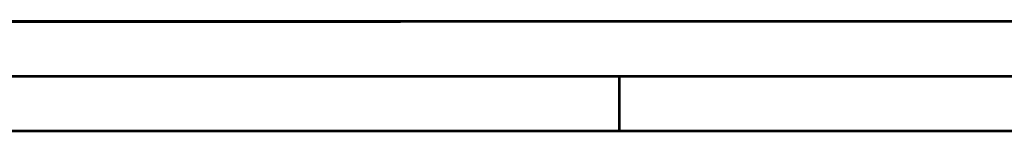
# Model space of a CAD drawing. Header units: millimetres. Extents: x 0 to 420, y 0 to 297.
# Tile 2 of 123: x 70 to 160, y 0 to 10. Entities that reach past the tile are written whole.
import ezdxf

# ---------------------------------------------------------------- set-up
doc = ezdxf.new("R2010")
doc.units = ezdxf.units.MM
doc.header["$LTSCALE"] = 23.1
doc.layers.get('0').update_dxf_attribs({"linetype": 'CONTINUOUS'})

msp = doc.modelspace()

# ---------------------------------------------------------------- linework, layer by layer
at = {"color": 7, "linetype": 'CONTINUOUS'}
for p, q in [((409.86, 10.074), (25.007, 10.013)), ((0, 0), (420, 0))]:
    msp.add_line(p, q, dxfattribs=at)
at = {"color": 7, "linetype": 'CONTINUOUS', "const_width": 0.25}
for points in [[(409.831, 10.048), (25, 10)], [(20, 5), (415, 5)], [(125, 0), (125, 5)], [(420, 0), (0, 0)]]:
    msp.add_lwpolyline(points, dxfattribs=at)

doc.saveas('drawing.dxf')
